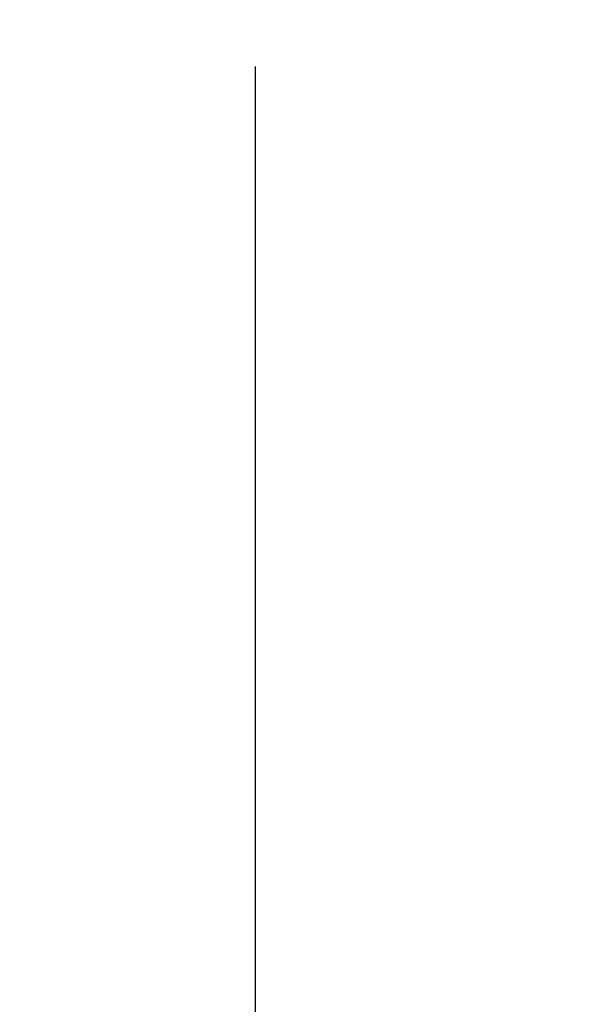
# Model space of a CAD drawing. Header units: inches. Extents: x 0 to 77.3, y 0 to 50.
# Tile 31 of 52: x 56.1 to 57.5, y 39.6 to 42.1. Entities that reach past the tile are written whole.
import ezdxf

# ---------------------------------------------------------------- set-up
doc = ezdxf.new("R2010")
doc.units = ezdxf.units.IN
doc.header["$LTSCALE"] = 4.25
doc.header["$MEASUREMENT"] = 0
doc.layers.get('0').update_dxf_attribs({"linetype": 'CONTINUOUS'})
doc.layers.add('DIMENSIONS', color=7, linetype='CONTINUOUS')
doc.styles.get("Standard").update_dxf_attribs({"font": 'arial.ttf'})
doc.dimstyles.new('DIMSTYLE_1', dxfattribs={"dimtxt": 0.340909, "dimasz": 0.454545, "dimexe": 0.09, "dimexo": 0.07, "dimgap": 0.0375, "dimtad": 0, "dimtih": 1, "dimtoh": 1, "dimzin": 4, "dimdsep": 46, "dimtxsty": 'Standard', "dimblk": '_FILLED', "dimblk1": '_FILLED', "dimblk2": '_FILLED', "dimcen": 0.09, "dimadec": 3, "dimazin": 1, "dimtfac": 1, "dimtdec": 3, "dimtofl": 0, "dimtmove": 0, "dimatfit": 3, "dimldrblk": '_FILLED', "dimfxl": 0, "dimtolj": 1, "dimtzin": 4, "dimarcsym": 0})

# ---------------------------------------------------------------- blocks, each defined once
blk = doc.blocks.new('_FILLED')
at = {"color": 0, "linetype": 'ByBlock'}
blk.add_solid([(0, 0), (-1, 0.2), (-1, -0.2)], dxfattribs=at)
blk = doc.blocks.new('*D2')
at = {"layer": 'DIMENSIONS', "color": 2, "linetype": 'Continuous'}
for p, q in [((57.4443, 47.3549), (56.3066, 47.3549)), ((56.7157, 47.3549), (56.7157, 42.6958)), ((56.7157, 37.3549), (56.7157, 42.014)), ((57.4443, 37.3549), (56.3066, 37.3549))]:
    blk.add_line(p, q, dxfattribs=at)
at = {"layer": 'DIMENSIONS', "color": 2, "linetype": 'Continuous', "xscale": 0.4545454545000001, "yscale": 0.4545454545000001, "zscale": 0.4545454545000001}
for p, rotation in [((56.7157, 47.3549), 90), ((56.7157, 37.3549), 270)]:
    blk.add_blockref('_FILLED', p, dxfattribs=dict(at, rotation=rotation))
at = {"layer": 'DIMENSIONS', "color": 2, "linetype": 'Continuous', "insert": (56.7157, 42.5254), "char_height": 0.34091, "width": 1.191281, "attachment_point": 2, "line_spacing_factor": 0.9}
blk.add_mtext('10.00', dxfattribs=at)

msp = doc.modelspace()

# ---------------------------------------------------------------- dimensions: what is measured, and where the dimension line sits
at = {"layer": 'DIMENSIONS', "color": 2, "linetype": 'Continuous'}
dim = msp.add_linear_dim(base=(56.715702, 47.354909), p1=(57.514263, 37.354909), p2=(57.514263, 47.354909), angle=90, dimstyle='DIMSTYLE_1', dxfattribs=at)
dim.commit()
dim.dimension.update_dxf_attribs({"geometry": '*D2', "text_midpoint": (56.730187, 42.35301), "dimtype": 160})

doc.saveas('drawing.dxf')
